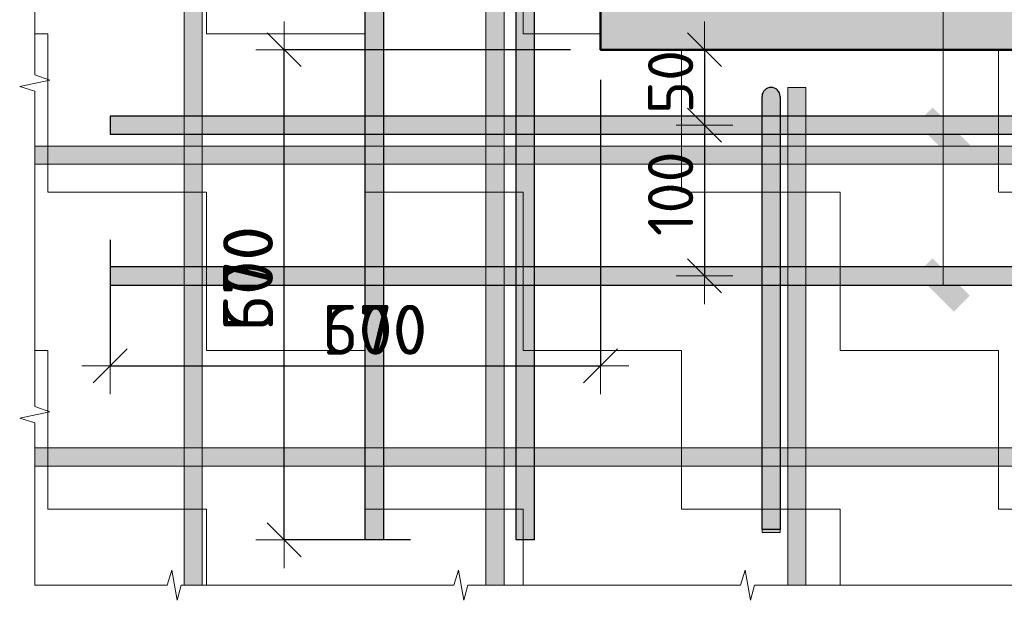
# Model space of a CAD drawing. Header units: metres. Extents: x -38 to 93, y -15 to 21.
# Tile 144 of 194: x 73.796 to 74.449, y 8.025 to 8.409. Entities that reach past the tile are written whole.
import ezdxf

# ---------------------------------------------------------------- set-up
doc = ezdxf.new("R2010")
doc.units = ezdxf.units.M
doc.header["$PDMODE"] = 65
doc.layers.add('XR$3$_3898', color=7, linetype='Continuous')
doc.layers.add('XR$5$_3898', color=7, linetype='Continuous')
doc.layers.add('XR$3$Размерная линия_ общее', color=7, linetype='Continuous', lineweight=13)
doc.layers.add('XR$5$Размерная линия_ общее', color=7, linetype='Continuous', lineweight=13)
doc.styles.add('ISOCPEUR', font='txt')
doc.dimstyles.new('DIMSTYLE_21', dxfattribs={"dimtxt": 0.03, "dimasz": 0.0375, "dimexe": 0, "dimexo": 1e-06, "dimgap": 0.015, "dimtad": 2, "dimdec": 0, "dimlfac": 1000, "dimrnd": 1, "dimzin": 12, "dimdsep": 46, "dimtxsty": 'ISOCPEUR', "dimblk1": 'ALL_ML_STRICH', "dimblk2": 'ALL_ML_STRICH', "dimsah": 1, "dimcen": 0, "dimse1": 1, "dimse2": 1, "dimclrd": 7, "dimclre": 256, "dimclrt": 7, "dimadec": 0, "dimazin": 0, "dimtfac": 1, "dimtdec": 0, "dimtix": 1, "dimtmove": 2, "dimatfit": 3, "dimfxl": 0, "dimtvp": 1.2, "dimtzin": 0, "dimlwd": 0, "dimlwe": -3, "dimarcsym": 0})
doc.dimstyles.new('DIMSTYLE_22', dxfattribs={"dimtxt": 0.03, "dimasz": 0.0375, "dimexe": 0, "dimexo": 1e-06, "dimgap": 0.015, "dimtad": 2, "dimdec": 0, "dimlfac": 1000, "dimrnd": 1, "dimzin": 12, "dimdsep": 46, "dimtxsty": 'ISOCPEUR', "dimblk1": 'ALL_ML_STRICH', "dimblk2": 'ALL_ML_STRICH', "dimsah": 1, "dimcen": 0, "dimse1": 1, "dimse2": 1, "dimclrd": 7, "dimclre": 256, "dimclrt": 7, "dimadec": 0, "dimazin": 0, "dimtfac": 1, "dimtdec": 0, "dimtix": 1, "dimtmove": 2, "dimatfit": 3, "dimfxl": 0, "dimtzin": 0, "dimlwd": 0, "dimlwe": -3, "dimarcsym": 0})
doc.dimstyles.new('DIMSTYLE_23', dxfattribs={"dimtxt": 0.03, "dimasz": 0.0375, "dimexe": 0, "dimexo": 1e-06, "dimgap": 0.015, "dimtad": 2, "dimdec": 0, "dimlfac": 1000, "dimrnd": 1, "dimzin": 12, "dimdsep": 46, "dimtxsty": 'ISOCPEUR', "dimblk1": 'ALL_ML_STRICH', "dimblk2": 'ALL_ML_STRICH', "dimsah": 1, "dimcen": 0, "dimse1": 1, "dimse2": 1, "dimclrd": 7, "dimclre": 256, "dimclrt": 7, "dimadec": 0, "dimazin": 0, "dimtfac": 1, "dimtdec": 0, "dimtix": 1, "dimtmove": 2, "dimatfit": 3, "dimfxl": 0, "dimtvp": 1.2, "dimtzin": 0, "dimlwd": 0, "dimlwe": -3, "dimarcsym": 0})
doc.dimstyles.new('DIMSTYLE_24', dxfattribs={"dimtxt": 0.03, "dimasz": 0.0375, "dimexe": 0, "dimexo": 1e-06, "dimgap": 0.015, "dimtad": 2, "dimdec": 0, "dimlfac": 1000, "dimrnd": 1, "dimzin": 12, "dimdsep": 46, "dimtxsty": 'ISOCPEUR', "dimblk1": 'ALL_ML_STRICH', "dimblk2": 'ALL_ML_STRICH', "dimsah": 1, "dimcen": 0, "dimse1": 1, "dimse2": 1, "dimclrd": 7, "dimclre": 256, "dimclrt": 7, "dimadec": 0, "dimazin": 0, "dimtfac": 1, "dimtdec": 0, "dimtix": 1, "dimtmove": 2, "dimatfit": 3, "dimfxl": 0, "dimtzin": 0, "dimlwd": 0, "dimlwe": -3, "dimarcsym": 0})
doc.dimstyles.new('DIMSTYLE_8', dxfattribs={"dimtxt": 0.033, "dimasz": 0.0375, "dimexe": 0, "dimexo": 0, "dimgap": 0.0165, "dimtad": 2, "dimdec": 0, "dimlfac": 1000, "dimrnd": 1, "dimzin": 12, "dimdsep": 46, "dimtxsty": 'ISOCPEUR', "dimblk1": 'ALL_ML_STRICH', "dimblk2": 'ALL_ML_STRICH', "dimsah": 1, "dimcen": 0, "dimclrd": 7, "dimclre": 256, "dimclrt": 7, "dimadec": 0, "dimazin": 0, "dimtfac": 1, "dimtdec": 0, "dimtix": 1, "dimtmove": 2, "dimatfit": 3, "dimfxl": 0, "dimtzin": 0, "dimlwd": 0, "dimlwe": -3, "dimarcsym": 0})
pattern_1 = [(0, (0.21, 0.21), (0.105, 0.105), [0.105, -0.105]), (90, (0.21, 0.21), (-0.105, 0.105), [0.105, -0.105])]

# ---------------------------------------------------------------- blocks, each defined once
blk = doc.blocks.new('СЛОЖНЫЙ_ОБЪЕКТ_12')
at = {"linetype": 'Continuous', "lineweight": 13, "transparency": 33554687}
blk.add_hatch(color=7, dxfattribs=at).paths.add_polyline_path([(74.11738, 8.0346), (74.11738, 8.6946), (74.10538, 8.6946), (74.10538, 8.0346)])
at = {"color": 7, "linetype": 'Continuous', "lineweight": 13, "transparency": 33554687}
blk.add_lwpolyline([(74.11738, 8.0346), (74.11738, 8.6946), (74.10538, 8.6946), (74.10538, 8.0346), (74.11738, 8.0346)], close=True, dxfattribs=at)
blk = doc.blocks.new('СЛОЖНЫЙ_ОБЪЕКТ_13')
at = {"linetype": 'Continuous', "lineweight": 13, "transparency": 33554687}
blk.add_hatch(color=7, dxfattribs=at).paths.add_polyline_path([(73.91738, 8.0346), (73.91738, 8.6946), (73.90538, 8.6946), (73.90538, 8.0346)])
at = {"color": 7, "linetype": 'Continuous', "lineweight": 13, "transparency": 33554687}
blk.add_lwpolyline([(73.91738, 8.0346), (73.91738, 8.6946), (73.90538, 8.6946), (73.90538, 8.0346), (73.91738, 8.0346)], close=True, dxfattribs=at)
blk = doc.blocks.new('ЭЛЕМЕНТ_УЗОРА_5')
at = {"color": 7, "linetype": 'Continuous', "lineweight": 13, "transparency": 33554687}
blk.add_line((73.80638, 8.0346), (73.80638, 8.0346), dxfattribs=at)
for points in [[(73.80638, 8.2546), (73.80638, 8.36218), (73.79638, 8.36526), (73.81638, 8.36944), (73.80638, 8.37296), (73.80638, 8.4746)], [(73.80638, 8.0346), (73.80638, 8.0346), (73.80638, 8.14218), (73.79638, 8.14526), (73.81638, 8.14944), (73.80638, 8.15296), (73.80638, 8.2546)], [(73.99638, 8.0346), (73.90347, 8.0346), (73.90081, 8.0246), (73.8972, 8.0446), (73.89416, 8.0346), (73.80638, 8.0346)], [(74.18638, 8.0346), (74.09347, 8.0346), (74.09081, 8.0246), (74.0872, 8.0446), (74.08416, 8.0346), (73.99638, 8.0346)], [(74.37638, 8.0346), (74.28347, 8.0346), (74.28081, 8.0246), (74.2772, 8.0446), (74.27416, 8.0346), (74.18638, 8.0346)], [(74.56638, 8.0346), (74.47347, 8.0346), (74.47081, 8.0246), (74.4672, 8.0446), (74.46416, 8.0346), (74.37638, 8.0346)]]:
    blk.add_lwpolyline(points, dxfattribs=at)
blk = doc.blocks.new('СЛОЖНЫЙ_ОБЪЕКТ_14')
at = {"linetype": 'Continuous', "lineweight": 13, "transparency": 33554687}
blk.add_hatch(color=7, dxfattribs=at).paths.add_polyline_path([(73.80638, 8.3256), (74.75638, 8.3256), (74.75638, 8.3136), (73.80638, 8.3136)], flags=16)
at = {"color": 7, "linetype": 'Continuous', "lineweight": 13, "transparency": 33554687}
blk.add_lwpolyline([(73.80638, 8.3256), (74.75638, 8.3256), (74.75638, 8.3136), (73.80638, 8.3136), (73.80638, 8.3256)], close=True, dxfattribs=at)
blk = doc.blocks.new('СЛОЖНЫЙ_ОБЪЕКТ_15')
at = {"linetype": 'Continuous', "lineweight": 13, "transparency": 33554687}
blk.add_hatch(color=7, dxfattribs=at).paths.add_polyline_path([(73.80638, 8.1256), (74.75638, 8.1256), (74.75638, 8.1136), (73.80638, 8.1136)], flags=16)
at = {"color": 7, "linetype": 'Continuous', "lineweight": 13, "transparency": 33554687}
blk.add_lwpolyline([(73.80638, 8.1256), (74.75638, 8.1256), (74.75638, 8.1136), (73.80638, 8.1136), (73.80638, 8.1256)], close=True, dxfattribs=at)
blk = doc.blocks.new('СЛОЖНЫЙ_ОБЪЕКТ_16')
at = {"linetype": 'Continuous', "lineweight": 25, "transparency": 33554687}
blk.add_hatch(color=8, dxfattribs=at).paths.add_polyline_path([(73.85638, 8.3336), (74.75638, 8.3336), (74.75638, 8.3456), (73.85638, 8.3456)])
at = {"color": 7, "linetype": 'Continuous', "lineweight": 25, "transparency": 33554687}
blk.add_line((73.85638, 8.3336), (74.75638, 8.3336), dxfattribs=at)
blk.add_lwpolyline([(74.75638, 8.3456), (73.85638, 8.3456), (73.85638, 8.3336)], dxfattribs=at)
blk = doc.blocks.new('СЛОЖНЫЙ_ОБЪЕКТ_17')
at = {"linetype": 'Continuous', "lineweight": 25, "true_color": 0x5f5f5f, "transparency": 33554687}
blk.add_hatch(color=251, dxfattribs=at).paths.add_polyline_path([(74.12538, 8.0646), (74.12538, 8.6946), (74.13738, 8.6946), (74.13738, 8.0646)], flags=16)
at = {"color": 7, "linetype": 'Continuous', "lineweight": 25, "transparency": 33554687}
blk.add_line((74.12538, 8.0646), (74.12538, 8.6946), dxfattribs=at)
blk.add_lwpolyline([(74.13738, 8.6946), (74.13738, 8.0646), (74.12538, 8.0646)], dxfattribs=at)
blk = doc.blocks.new('СЛОЖНЫЙ_ОБЪЕКТ_20')
at = {"linetype": 'Continuous', "lineweight": 13, "true_color": 0xc5c5c5, "transparency": 33554687}
for points in [[(74.2889, 8.36104), (74.28953, 8.36213), (74.29036, 8.36306), (74.29138, 8.3638), (74.29253, 8.36431), (74.29375, 8.36457), (74.29501, 8.36457), (74.29623, 8.36431), (74.29738, 8.3638), (74.29839, 8.36306), (74.29923, 8.36213), (74.29986, 8.36104), (74.30025, 8.35985), (74.30038, 8.3586), (74.30038, 8.0716), (74.28838, 8.0716), (74.28838, 8.3586), (74.28851, 8.35985)], [(74.28838, 8.0716), (74.30038, 8.0716), (74.30038, 8.0696), (74.28838, 8.0696)]]:
    blk.add_hatch(color=9, dxfattribs=at).paths.add_polyline_path(points, flags=16)
at = {"color": 7, "linetype": 'Continuous', "lineweight": 25, "transparency": 33554687}
blk.add_lwpolyline([(74.30038, 8.3586), (74.30038, 8.0716), (74.28838, 8.0716), (74.28838, 8.3586)], dxfattribs=at)
at = {"color": 7, "linetype": 'Continuous', "lineweight": 13, "transparency": 33554687}
blk.add_lwpolyline([(74.28838, 8.0716), (74.30038, 8.0716), (74.30038, 8.0696), (74.28838, 8.0696), (74.28838, 8.0716)], close=True, dxfattribs=at)
at = {"color": 7, "linetype": 'Continuous', "lineweight": 25, "transparency": 33554687}
blk.add_arc((74.29438, 8.3586), 0.006, 0, 180, dxfattribs=at)
blk = doc.blocks.new('СЛОЖНЫЙ_ОБЪЕКТ_22')
at = {"linetype": 'Continuous', "lineweight": 13, "transparency": 33554687}
blk.add_hatch(color=7, dxfattribs=at).paths.add_polyline_path([(74.31738, 8.0346), (74.31738, 8.3646), (74.30538, 8.3646), (74.30538, 8.0346)])
at = {"color": 7, "linetype": 'Continuous', "lineweight": 13, "transparency": 33554687}
blk.add_lwpolyline([(74.31738, 8.0346), (74.31738, 8.3646), (74.30538, 8.3646), (74.30538, 8.0346), (74.31738, 8.0346)], close=True, dxfattribs=at)
blk = doc.blocks.new('СЛОЖНЫЙ_ОБЪЕКТ_26')
at = {"linetype": 'Continuous', "lineweight": 25, "true_color": 0x5f5f5f, "transparency": 33554687}
blk.add_hatch(color=251, dxfattribs=at).paths.add_polyline_path([(74.02538, 8.0646), (74.02538, 8.6946), (74.03738, 8.6946), (74.03738, 8.0646)], flags=16)
at = {"color": 7, "linetype": 'Continuous', "lineweight": 25, "transparency": 33554687}
blk.add_line((74.02538, 8.0646), (74.02538, 8.6946), dxfattribs=at)
blk.add_lwpolyline([(74.03738, 8.6946), (74.03738, 8.0646), (74.02538, 8.0646)], dxfattribs=at)
blk = doc.blocks.new('СЛОЖНЫЙ_ОБЪЕКТ_27')
at = {"linetype": 'Continuous', "lineweight": 25, "transparency": 33554687}
blk.add_hatch(color=8, dxfattribs=at).paths.add_polyline_path([(73.85638, 8.2336), (74.75638, 8.2336), (74.75638, 8.2456), (73.85638, 8.2456)])
at = {"color": 7, "linetype": 'Continuous', "lineweight": 25, "transparency": 33554687}
blk.add_line((73.85638, 8.2336), (74.75638, 8.2336), dxfattribs=at)
blk.add_lwpolyline([(74.75638, 8.2456), (73.85638, 8.2456), (73.85638, 8.2336)], dxfattribs=at)
blk = doc.blocks.new('ALL_ML_STRICH')
at = {"color": 0, "linetype": 'ByBlock', "lineweight": -2}
for p, q in [((0, -0.5), (0, 0.5)), ((-0.3, -0.3), (0.3, 0.3)), ((-1, 0), (0.5, 0))]:
    blk.add_line(p, q, dxfattribs=at)
blk = doc.blocks.new('*D137')
at = {"layer": 'DEFPOINTS', "color": 7, "linetype": 'Continuous', "lineweight": 13, "transparency": 33554687}
for p in [(74.22364, 8.3896), (74.25028, 8.3896), (74.22137, 8.3396)]:
    blk.add_point(p, dxfattribs=at)
at = {"layer": 'XR$3$Размерная линия_ общее', "color": 7, "linetype": 'Continuous', "lineweight": -2, "transparency": 33554687}
blk.add_line((74.25028, 8.3896), (74.25028, 8.3396), dxfattribs=at)
at = {"layer": 'XR$3$Размерная линия_ общее', "color": 7, "linetype": 'Continuous', "lineweight": 13, "transparency": 33554687, "xscale": 0.0375, "yscale": 0.0375, "zscale": 0.0375}
for p, rotation in [((74.25028, 8.3896), 90), ((74.25028, 8.3396), 270)]:
    blk.add_blockref('ALL_ML_STRICH', p, dxfattribs=dict(at, rotation=rotation))
at = {"layer": 'XR$3$Размерная линия_ общее', "color": 7, "linetype": 'Continuous', "lineweight": 13, "transparency": 33554687, "insert": (74.22778, 8.36822), "char_height": 0.03, "width": 0.06, "attachment_point": 5, "rotation": 90, "style": 'ISOCPEUR'}
blk.add_mtext('\\A1;{50}', dxfattribs=at)
blk = doc.blocks.new('*D138')
at = {"layer": 'DEFPOINTS', "color": 7, "linetype": 'Continuous', "lineweight": 13, "transparency": 33554687}
for p in [(74.22137, 8.3396), (74.25028, 8.3396), (74.22364, 8.2396)]:
    blk.add_point(p, dxfattribs=at)
at = {"layer": 'XR$3$Размерная линия_ общее', "color": 7, "linetype": 'Continuous', "lineweight": -2, "transparency": 33554687}
blk.add_line((74.25028, 8.3396), (74.25028, 8.2396), dxfattribs=at)
at = {"layer": 'XR$3$Размерная линия_ общее', "color": 7, "linetype": 'Continuous', "lineweight": 13, "transparency": 33554687, "xscale": 0.0375, "yscale": 0.0375, "zscale": 0.0375}
for p, rotation in [((74.25028, 8.3396), 90), ((74.25028, 8.2396), 270)]:
    blk.add_blockref('ALL_ML_STRICH', p, dxfattribs=dict(at, rotation=rotation))
at = {"layer": 'XR$3$Размерная линия_ общее', "color": 7, "linetype": 'Continuous', "lineweight": 13, "transparency": 33554687, "insert": (74.22778, 8.2941), "char_height": 0.03, "width": 0.09, "attachment_point": 5, "rotation": 90, "style": 'ISOCPEUR'}
blk.add_mtext('\\A1;{100}', dxfattribs=at)
blk = doc.blocks.new('*D192')
at = {"layer": 'DEFPOINTS', "color": 7, "linetype": 'Continuous', "lineweight": 13, "transparency": 33554687}
for p in [(74.18138, 8.3896), (73.97172, 8.0646), (74.07538, 8.0646)]:
    blk.add_point(p, dxfattribs=at)
at = {"layer": 'XR$3$Размерная линия_ общее', "color": 253, "linetype": 'Continuous', "lineweight": -2, "true_color": 0xa0a0a0, "transparency": 33554687}
for p, q in [((74.16138, 8.3896), (73.97172, 8.3896)), ((74.05538, 8.0646), (73.97172, 8.0646))]:
    blk.add_line(p, q, dxfattribs=at)
at = {"layer": 'XR$3$Размерная линия_ общее', "color": 7, "linetype": 'Continuous', "lineweight": -2, "transparency": 33554687}
blk.add_line((73.97172, 8.0646), (73.97172, 8.3896), dxfattribs=at)
at = {"layer": 'XR$3$Размерная линия_ общее', "color": 7, "linetype": 'Continuous', "lineweight": 13, "transparency": 33554687, "xscale": 0.0375, "yscale": 0.0375, "zscale": 0.0375}
for p, rotation in [((73.97172, 8.3896), 90), ((73.97172, 8.0646), 270)]:
    blk.add_blockref('ALL_ML_STRICH', p, dxfattribs=dict(at, rotation=rotation))
at = {"layer": 'XR$3$Размерная линия_ общее', "color": 7, "linetype": 'Continuous', "lineweight": 13, "transparency": 33554687, "insert": (73.93122, 8.2031), "char_height": 0.033, "width": 0.00165, "attachment_point": 1, "rotation": 90, "line_spacing_factor": 0.60241, "style": 'ISOCPEUR'}
blk.add_mtext('670', dxfattribs=at)
blk = doc.blocks.new('*D193')
at = {"layer": 'DEFPOINTS', "color": 7, "linetype": 'Continuous', "lineweight": 13, "transparency": 33554687}
for p in [(74.18138, 8.3896), (73.85638, 8.2836), (73.85638, 8.17994)]:
    blk.add_point(p, dxfattribs=at)
at = {"layer": 'XR$3$Размерная линия_ общее', "color": 253, "linetype": 'Continuous', "lineweight": -2, "true_color": 0xa0a0a0, "transparency": 33554687}
for p, q in [((74.18138, 8.3696), (74.18138, 8.17994)), ((73.85638, 8.2636), (73.85638, 8.17994))]:
    blk.add_line(p, q, dxfattribs=at)
at = {"layer": 'XR$3$Размерная линия_ общее', "color": 7, "linetype": 'Continuous', "lineweight": -2, "transparency": 33554687}
blk.add_line((73.85638, 8.17994), (74.18138, 8.17994), dxfattribs=at)
at = {"layer": 'XR$3$Размерная линия_ общее', "color": 7, "linetype": 'Continuous', "lineweight": 13, "transparency": 33554687, "xscale": 0.0375, "yscale": 0.0375, "zscale": 0.0375, "rotation": 180}
blk.add_blockref('ALL_ML_STRICH', (73.85638, 8.17994), dxfattribs=at)
at = {"layer": 'XR$3$Размерная линия_ общее', "color": 7, "linetype": 'Continuous', "lineweight": 13, "transparency": 33554687, "xscale": 0.0375, "yscale": 0.0375, "zscale": 0.0375}
blk.add_blockref('ALL_ML_STRICH', (74.18138, 8.17994), dxfattribs=at)
at = {"layer": 'XR$3$Размерная линия_ общее', "color": 7, "linetype": 'Continuous', "lineweight": 13, "transparency": 33554687, "insert": (73.99688, 8.22044), "char_height": 0.033, "width": 0.00165, "attachment_point": 1, "line_spacing_factor": 0.60241, "style": 'ISOCPEUR'}
blk.add_mtext('670', dxfattribs=at)
blk = doc.blocks.new('СЛОЖНЫЙ_ОБЪЕКТ_43')
at = {"linetype": 'Continuous', "lineweight": 13, "transparency": 33554687}
blk.add_hatch(color=7, dxfattribs=at).paths.add_polyline_path([(74.11738, 8.0346), (74.11738, 8.6946), (74.10538, 8.6946), (74.10538, 8.0346)])
at = {"color": 7, "linetype": 'Continuous', "lineweight": 13, "transparency": 33554687}
blk.add_lwpolyline([(74.11738, 8.0346), (74.11738, 8.6946), (74.10538, 8.6946), (74.10538, 8.0346), (74.11738, 8.0346)], close=True, dxfattribs=at)
blk = doc.blocks.new('СЛОЖНЫЙ_ОБЪЕКТ_44')
at = {"linetype": 'Continuous', "lineweight": 13, "transparency": 33554687}
blk.add_hatch(color=7, dxfattribs=at).paths.add_polyline_path([(73.91738, 8.0346), (73.91738, 8.6946), (73.90538, 8.6946), (73.90538, 8.0346)])
at = {"color": 7, "linetype": 'Continuous', "lineweight": 13, "transparency": 33554687}
blk.add_lwpolyline([(73.91738, 8.0346), (73.91738, 8.6946), (73.90538, 8.6946), (73.90538, 8.0346), (73.91738, 8.0346)], close=True, dxfattribs=at)
blk = doc.blocks.new('ЭЛЕМЕНТ_УЗОРА_19')
at = {"color": 7, "linetype": 'Continuous', "lineweight": 13, "transparency": 33554687}
blk.add_line((73.80638, 8.0346), (73.80638, 8.0346), dxfattribs=at)
for points in [[(73.80638, 8.2546), (73.80638, 8.36218), (73.79638, 8.36526), (73.81638, 8.36944), (73.80638, 8.37296), (73.80638, 8.4746)], [(73.80638, 8.0346), (73.80638, 8.0346), (73.80638, 8.14218), (73.79638, 8.14526), (73.81638, 8.14944), (73.80638, 8.15296), (73.80638, 8.2546)], [(73.99638, 8.0346), (73.90347, 8.0346), (73.90081, 8.0246), (73.8972, 8.0446), (73.89416, 8.0346), (73.80638, 8.0346)], [(74.18638, 8.0346), (74.09347, 8.0346), (74.09081, 8.0246), (74.0872, 8.0446), (74.08416, 8.0346), (73.99638, 8.0346)], [(74.37638, 8.0346), (74.28347, 8.0346), (74.28081, 8.0246), (74.2772, 8.0446), (74.27416, 8.0346), (74.18638, 8.0346)], [(74.56638, 8.0346), (74.47347, 8.0346), (74.47081, 8.0246), (74.4672, 8.0446), (74.46416, 8.0346), (74.37638, 8.0346)]]:
    blk.add_lwpolyline(points, dxfattribs=at)
blk = doc.blocks.new('СЛОЖНЫЙ_ОБЪЕКТ_45')
at = {"linetype": 'Continuous', "lineweight": 13, "transparency": 33554687}
blk.add_hatch(color=7, dxfattribs=at).paths.add_polyline_path([(73.80638, 8.3256), (74.75638, 8.3256), (74.75638, 8.3136), (73.80638, 8.3136)], flags=16)
at = {"color": 7, "linetype": 'Continuous', "lineweight": 13, "transparency": 33554687}
blk.add_lwpolyline([(73.80638, 8.3256), (74.75638, 8.3256), (74.75638, 8.3136), (73.80638, 8.3136), (73.80638, 8.3256)], close=True, dxfattribs=at)
blk = doc.blocks.new('СЛОЖНЫЙ_ОБЪЕКТ_46')
at = {"linetype": 'Continuous', "lineweight": 13, "transparency": 33554687}
blk.add_hatch(color=7, dxfattribs=at).paths.add_polyline_path([(73.80638, 8.1256), (74.75638, 8.1256), (74.75638, 8.1136), (73.80638, 8.1136)], flags=16)
at = {"color": 7, "linetype": 'Continuous', "lineweight": 13, "transparency": 33554687}
blk.add_lwpolyline([(73.80638, 8.1256), (74.75638, 8.1256), (74.75638, 8.1136), (73.80638, 8.1136), (73.80638, 8.1256)], close=True, dxfattribs=at)
blk = doc.blocks.new('СЛОЖНЫЙ_ОБЪЕКТ_47')
at = {"linetype": 'Continuous', "lineweight": 25, "transparency": 33554687}
blk.add_hatch(color=8, dxfattribs=at).paths.add_polyline_path([(73.85638, 8.3336), (74.75638, 8.3336), (74.75638, 8.3456), (73.85638, 8.3456)])
at = {"color": 7, "linetype": 'Continuous', "lineweight": 25, "transparency": 33554687}
blk.add_line((73.85638, 8.3336), (74.75638, 8.3336), dxfattribs=at)
blk.add_lwpolyline([(74.75638, 8.3456), (73.85638, 8.3456), (73.85638, 8.3336)], dxfattribs=at)
blk = doc.blocks.new('СЛОЖНЫЙ_ОБЪЕКТ_48')
at = {"linetype": 'Continuous', "lineweight": 25, "true_color": 0x5f5f5f, "transparency": 33554687}
blk.add_hatch(color=251, dxfattribs=at).paths.add_polyline_path([(74.12538, 8.0646), (74.12538, 8.6946), (74.13738, 8.6946), (74.13738, 8.0646)], flags=16)
at = {"color": 7, "linetype": 'Continuous', "lineweight": 25, "transparency": 33554687}
blk.add_line((74.12538, 8.0646), (74.12538, 8.6946), dxfattribs=at)
blk.add_lwpolyline([(74.13738, 8.6946), (74.13738, 8.0646), (74.12538, 8.0646)], dxfattribs=at)
blk = doc.blocks.new('СЛОЖНЫЙ_ОБЪЕКТ_51')
at = {"linetype": 'Continuous', "lineweight": 13, "true_color": 0xc5c5c5, "transparency": 33554687}
for points in [[(74.2889, 8.36104), (74.28953, 8.36213), (74.29036, 8.36306), (74.29138, 8.3638), (74.29253, 8.36431), (74.29375, 8.36457), (74.29501, 8.36457), (74.29623, 8.36431), (74.29738, 8.3638), (74.29839, 8.36306), (74.29923, 8.36213), (74.29986, 8.36104), (74.30025, 8.35985), (74.30038, 8.3586), (74.30038, 8.0716), (74.28838, 8.0716), (74.28838, 8.3586), (74.28851, 8.35985)], [(74.28838, 8.0716), (74.30038, 8.0716), (74.30038, 8.0696), (74.28838, 8.0696)]]:
    blk.add_hatch(color=9, dxfattribs=at).paths.add_polyline_path(points, flags=16)
at = {"color": 7, "linetype": 'Continuous', "lineweight": 25, "transparency": 33554687}
blk.add_lwpolyline([(74.30038, 8.3586), (74.30038, 8.0716), (74.28838, 8.0716), (74.28838, 8.3586)], dxfattribs=at)
at = {"color": 7, "linetype": 'Continuous', "lineweight": 13, "transparency": 33554687}
blk.add_lwpolyline([(74.28838, 8.0716), (74.30038, 8.0716), (74.30038, 8.0696), (74.28838, 8.0696), (74.28838, 8.0716)], close=True, dxfattribs=at)
at = {"color": 7, "linetype": 'Continuous', "lineweight": 25, "transparency": 33554687}
blk.add_arc((74.29438, 8.3586), 0.006, 0, 180, dxfattribs=at)
blk = doc.blocks.new('СЛОЖНЫЙ_ОБЪЕКТ_53')
at = {"linetype": 'Continuous', "lineweight": 13, "transparency": 33554687}
blk.add_hatch(color=7, dxfattribs=at).paths.add_polyline_path([(74.31738, 8.0346), (74.31738, 8.3646), (74.30538, 8.3646), (74.30538, 8.0346)])
at = {"color": 7, "linetype": 'Continuous', "lineweight": 13, "transparency": 33554687}
blk.add_lwpolyline([(74.31738, 8.0346), (74.31738, 8.3646), (74.30538, 8.3646), (74.30538, 8.0346), (74.31738, 8.0346)], close=True, dxfattribs=at)
blk = doc.blocks.new('СЛОЖНЫЙ_ОБЪЕКТ_57')
at = {"linetype": 'Continuous', "lineweight": 25, "true_color": 0x5f5f5f, "transparency": 33554687}
blk.add_hatch(color=251, dxfattribs=at).paths.add_polyline_path([(74.02538, 8.0646), (74.02538, 8.6946), (74.03738, 8.6946), (74.03738, 8.0646)], flags=16)
at = {"color": 7, "linetype": 'Continuous', "lineweight": 25, "transparency": 33554687}
blk.add_line((74.02538, 8.0646), (74.02538, 8.6946), dxfattribs=at)
blk.add_lwpolyline([(74.03738, 8.6946), (74.03738, 8.0646), (74.02538, 8.0646)], dxfattribs=at)
blk = doc.blocks.new('СЛОЖНЫЙ_ОБЪЕКТ_58')
at = {"linetype": 'Continuous', "lineweight": 25, "transparency": 33554687}
blk.add_hatch(color=8, dxfattribs=at).paths.add_polyline_path([(73.85638, 8.2336), (74.75638, 8.2336), (74.75638, 8.2456), (73.85638, 8.2456)])
at = {"color": 7, "linetype": 'Continuous', "lineweight": 25, "transparency": 33554687}
blk.add_line((73.85638, 8.2336), (74.75638, 8.2336), dxfattribs=at)
blk.add_lwpolyline([(74.75638, 8.2456), (73.85638, 8.2456), (73.85638, 8.2336)], dxfattribs=at)
blk = doc.blocks.new('*D490')
at = {"layer": 'DEFPOINTS', "color": 7, "linetype": 'Continuous', "lineweight": 13, "transparency": 33554687}
for p in [(74.22364, 8.3896), (74.25028, 8.3896), (74.22137, 8.3396)]:
    blk.add_point(p, dxfattribs=at)
at = {"layer": 'XR$5$Размерная линия_ общее', "color": 7, "linetype": 'Continuous', "lineweight": -2, "transparency": 33554687}
blk.add_line((74.25028, 8.3896), (74.25028, 8.3396), dxfattribs=at)
at = {"layer": 'XR$5$Размерная линия_ общее', "color": 7, "linetype": 'Continuous', "lineweight": 13, "transparency": 33554687, "xscale": 0.0375, "yscale": 0.0375, "zscale": 0.0375}
for p, rotation in [((74.25028, 8.3896), 90), ((74.25028, 8.3396), 270)]:
    blk.add_blockref('ALL_ML_STRICH', p, dxfattribs=dict(at, rotation=rotation))
at = {"layer": 'XR$5$Размерная линия_ общее', "color": 7, "linetype": 'Continuous', "lineweight": 13, "transparency": 33554687, "insert": (74.22778, 8.36822), "char_height": 0.03, "width": 0.06, "attachment_point": 5, "rotation": 90, "style": 'ISOCPEUR'}
blk.add_mtext('\\A1;{50}', dxfattribs=at)
blk = doc.blocks.new('*D491')
at = {"layer": 'DEFPOINTS', "color": 7, "linetype": 'Continuous', "lineweight": 13, "transparency": 33554687}
for p in [(74.22137, 8.3396), (74.25028, 8.3396), (74.22364, 8.2396)]:
    blk.add_point(p, dxfattribs=at)
at = {"layer": 'XR$5$Размерная линия_ общее', "color": 7, "linetype": 'Continuous', "lineweight": -2, "transparency": 33554687}
blk.add_line((74.25028, 8.3396), (74.25028, 8.2396), dxfattribs=at)
at = {"layer": 'XR$5$Размерная линия_ общее', "color": 7, "linetype": 'Continuous', "lineweight": 13, "transparency": 33554687, "xscale": 0.0375, "yscale": 0.0375, "zscale": 0.0375}
for p, rotation in [((74.25028, 8.3396), 90), ((74.25028, 8.2396), 270)]:
    blk.add_blockref('ALL_ML_STRICH', p, dxfattribs=dict(at, rotation=rotation))
at = {"layer": 'XR$5$Размерная линия_ общее', "color": 7, "linetype": 'Continuous', "lineweight": 13, "transparency": 33554687, "insert": (74.22778, 8.2941), "char_height": 0.03, "width": 0.09, "attachment_point": 5, "rotation": 90, "style": 'ISOCPEUR'}
blk.add_mtext('\\A1;{100}', dxfattribs=at)
blk = doc.blocks.new('*D498')
at = {"layer": 'DEFPOINTS', "color": 7, "linetype": 'Continuous', "lineweight": 13, "transparency": 33554687}
for p in [(74.18138, 8.3896), (73.85638, 8.2836), (73.85638, 8.17994)]:
    blk.add_point(p, dxfattribs=at)
at = {"layer": 'XR$5$Размерная линия_ общее', "color": 253, "linetype": 'Continuous', "lineweight": -2, "true_color": 0xa0a0a0, "transparency": 33554687}
for p, q in [((74.18138, 8.3696), (74.18138, 8.17994)), ((73.85638, 8.2636), (73.85638, 8.17994))]:
    blk.add_line(p, q, dxfattribs=at)
at = {"layer": 'XR$5$Размерная линия_ общее', "color": 7, "linetype": 'Continuous', "lineweight": -2, "transparency": 33554687}
blk.add_line((73.85638, 8.17994), (74.18138, 8.17994), dxfattribs=at)
at = {"layer": 'XR$5$Размерная линия_ общее', "color": 7, "linetype": 'Continuous', "lineweight": 13, "transparency": 33554687, "xscale": 0.0375, "yscale": 0.0375, "zscale": 0.0375, "rotation": 180}
blk.add_blockref('ALL_ML_STRICH', (73.85638, 8.17994), dxfattribs=at)
at = {"layer": 'XR$5$Размерная линия_ общее', "color": 7, "linetype": 'Continuous', "lineweight": 13, "transparency": 33554687, "xscale": 0.0375, "yscale": 0.0375, "zscale": 0.0375}
blk.add_blockref('ALL_ML_STRICH', (74.18138, 8.17994), dxfattribs=at)
at = {"layer": 'XR$5$Размерная линия_ общее', "color": 7, "linetype": 'Continuous', "lineweight": 13, "transparency": 33554687, "insert": (73.99688, 8.22044), "char_height": 0.033, "width": 0.00165, "attachment_point": 1, "line_spacing_factor": 0.60241, "style": 'ISOCPEUR'}
blk.add_mtext('500', dxfattribs=at)
blk = doc.blocks.new('*D499')
at = {"layer": 'DEFPOINTS', "color": 7, "linetype": 'Continuous', "lineweight": 13, "transparency": 33554687}
for p in [(74.18138, 8.3896), (73.97172, 8.0646), (74.07538, 8.0646)]:
    blk.add_point(p, dxfattribs=at)
at = {"layer": 'XR$5$Размерная линия_ общее', "color": 253, "linetype": 'Continuous', "lineweight": -2, "true_color": 0xa0a0a0, "transparency": 33554687}
for p, q in [((74.16138, 8.3896), (73.97172, 8.3896)), ((74.05538, 8.0646), (73.97172, 8.0646))]:
    blk.add_line(p, q, dxfattribs=at)
at = {"layer": 'XR$5$Размерная линия_ общее', "color": 7, "linetype": 'Continuous', "lineweight": -2, "transparency": 33554687}
blk.add_line((73.97172, 8.0646), (73.97172, 8.3896), dxfattribs=at)
at = {"layer": 'XR$5$Размерная линия_ общее', "color": 7, "linetype": 'Continuous', "lineweight": 13, "transparency": 33554687, "xscale": 0.0375, "yscale": 0.0375, "zscale": 0.0375}
for p, rotation in [((73.97172, 8.3896), 90), ((73.97172, 8.0646), 270)]:
    blk.add_blockref('ALL_ML_STRICH', p, dxfattribs=dict(at, rotation=rotation))
at = {"layer": 'XR$5$Размерная линия_ общее', "color": 7, "linetype": 'Continuous', "lineweight": 13, "transparency": 33554687, "insert": (73.93122, 8.2031), "char_height": 0.033, "width": 0.00165, "attachment_point": 1, "rotation": 90, "line_spacing_factor": 0.60241, "style": 'ISOCPEUR'}
blk.add_mtext('500', dxfattribs=at)

msp = doc.modelspace()

# ---------------------------------------------------------------- hatches: boundary and pattern name
at = {"linetype": 'Continuous', "lineweight": 13, "transparency": 33554687}
h = msp.add_hatch(dxfattribs=at)
h.set_pattern_fill('____', scale=0.105, style=0, pattern_type=2)
h.set_pattern_definition(pattern_1)
h.paths.add_polyline_path([(73.80638, 8.6946), (73.80638, 8.0346), (74.75638, 8.0346), (74.75638, 8.3896), (74.18138, 8.3896), (74.18138, 8.6946)], flags=0)
h = msp.add_hatch(dxfattribs=at)
h.set_pattern_fill('____', scale=0.105, style=0, pattern_type=2)
h.set_pattern_definition(pattern_1)
h.paths.add_polyline_path([(73.80638, 8.6946), (73.80638, 8.0346), (74.75638, 8.0346), (74.75638, 8.3896), (74.18138, 8.3896), (74.18138, 8.6946)], flags=0)
at = {"linetype": 'Continuous', "lineweight": 13, "true_color": 0x696969, "transparency": 33554687}
msp.add_hatch(color=251, dxfattribs=at).paths.add_polyline_path([(74.75638, 8.4106), (74.25957, 8.46779), (74.18138, 8.6946), (74.18138, 8.3896), (74.75638, 8.3896)])
msp.add_hatch(color=251, dxfattribs=at).paths.add_polyline_path([(74.75638, 8.4106), (74.25957, 8.46779), (74.18138, 8.6946), (74.18138, 8.3896), (74.75638, 8.3896)])
at = {"linetype": 'Continuous', "lineweight": 25, "true_color": 0x000000, "transparency": 33554687}
for points in [[(74.40138, 8.35128), (74.39077, 8.34067), (74.41552, 8.31592), (74.42612, 8.32653)], [(74.40138, 8.35128), (74.39077, 8.34067), (74.41552, 8.31592), (74.42612, 8.32653)], [(74.40138, 8.25128), (74.39077, 8.24067), (74.41552, 8.21592), (74.42612, 8.22653)], [(74.40138, 8.25128), (74.39077, 8.24067), (74.41552, 8.21592), (74.42612, 8.22653)]]:
    msp.add_hatch(color=18, dxfattribs=at).paths.add_polyline_path(points)

# ---------------------------------------------------------------- linework, layer by layer
at = {"color": 7, "linetype": 'Continuous', "lineweight": 13, "transparency": 33554687}
msp.add_line((74.40845, 8.2336), (74.40845, 8.60357), dxfattribs=at)
msp.add_line((74.40845, 8.2336), (74.40845, 8.60357), dxfattribs=at)
at = {"layer": 'XR$3$_3898', "color": 7, "linetype": 'Continuous', "lineweight": 50, "transparency": 33554687}
msp.add_lwpolyline([(74.75638, 8.3896), (74.18138, 8.3896), (74.18138, 8.6946)], dxfattribs=at)
at = {"layer": 'XR$5$_3898', "color": 7, "linetype": 'Continuous', "lineweight": 50, "transparency": 33554687}
msp.add_lwpolyline([(74.75638, 8.3896), (74.18138, 8.3896), (74.18138, 8.6946)], dxfattribs=at)

# ---------------------------------------------------------------- block references
at = {"color": 7, "linetype": 'Continuous', "lineweight": 13, "transparency": 33554687}
for name in ['ЭЛЕМЕНТ_УЗОРА_5', 'ЭЛЕМЕНТ_УЗОРА_19', 'СЛОЖНЫЙ_ОБЪЕКТ_13', 'СЛОЖНЫЙ_ОБЪЕКТ_44', 'СЛОЖНЫЙ_ОБЪЕКТ_12', 'СЛОЖНЫЙ_ОБЪЕКТ_43', 'СЛОЖНЫЙ_ОБЪЕКТ_20', 'СЛОЖНЫЙ_ОБЪЕКТ_51', 'СЛОЖНЫЙ_ОБЪЕКТ_22', 'СЛОЖНЫЙ_ОБЪЕКТ_53', 'СЛОЖНЫЙ_ОБЪЕКТ_14', 'СЛОЖНЫЙ_ОБЪЕКТ_45', 'СЛОЖНЫЙ_ОБЪЕКТ_15', 'СЛОЖНЫЙ_ОБЪЕКТ_46']:
    msp.add_blockref(name, (0, 0), dxfattribs=at)
at = {"color": 7, "linetype": 'Continuous', "lineweight": 25, "transparency": 33554687}
for name in ['СЛОЖНЫЙ_ОБЪЕКТ_26', 'СЛОЖНЫЙ_ОБЪЕКТ_57', 'СЛОЖНЫЙ_ОБЪЕКТ_17', 'СЛОЖНЫЙ_ОБЪЕКТ_48', 'СЛОЖНЫЙ_ОБЪЕКТ_16', 'СЛОЖНЫЙ_ОБЪЕКТ_47', 'СЛОЖНЫЙ_ОБЪЕКТ_27', 'СЛОЖНЫЙ_ОБЪЕКТ_58']:
    msp.add_blockref(name, (0, 0), dxfattribs=at)

# ---------------------------------------------------------------- dimensions: what is measured, and where the dimension line sits
at = {"layer": 'XR$3$Размерная линия_ общее', "color": 7, "linetype": 'Continuous', "lineweight": 13, "transparency": 33554687}
dim = msp.add_linear_dim(base=(73.97172, 8.3896), p1=(74.05538, 8.0646), p2=(74.16138, 8.3896), angle=90, text='670', dimstyle='DIMSTYLE_8', override={"dimpost": '<>', "dimclrd": 7, "dimclre": 253, "dimclrt": 7, "dimlwd": 0, "dimlwe": 65533}, dxfattribs=at)
dim.commit()
dim.dimension.update_dxf_attribs({"geometry": '*D192', "text_midpoint": (73.95522, 8.2271), "dimtype": 160})
for base, p1, p2, dimstyle, picture, middle in [((74.25028, 8.3396), (74.22364, 8.3896), (74.22137, 8.3396), 'DIMSTYLE_21', '*D137', (74.22778, 8.36822)), ((74.25028, 8.2396), (74.22137, 8.3396), (74.22364, 8.2396), 'DIMSTYLE_22', '*D138', (74.22778, 8.2941))]:
    dim = msp.add_linear_dim(base=base, p1=p1, p2=p2, angle=270, dimstyle=dimstyle, override={"dimpost": '<>', "dimclrd": 7, "dimclre": 253, "dimclrt": 7, "dimlwd": 0, "dimlwe": 65533}, dxfattribs=at)
    dim.commit()
    dim.dimension.update_dxf_attribs({"geometry": picture, "text_midpoint": middle, "dimtype": 160})
dim = msp.add_linear_dim(base=(74.18138, 8.17994), p1=(73.85638, 8.2636), p2=(74.18138, 8.3696), text='670', dimstyle='DIMSTYLE_8', override={"dimpost": '<>', "dimclrd": 7, "dimclre": 253, "dimclrt": 7, "dimlwd": 0, "dimlwe": 65533}, dxfattribs=at)
dim.commit()
dim.dimension.update_dxf_attribs({"geometry": '*D193', "text_midpoint": (74.01888, 8.19644), "dimtype": 160})
at = {"layer": 'XR$5$Размерная линия_ общее', "color": 7, "linetype": 'Continuous', "lineweight": 13, "transparency": 33554687}
dim = msp.add_linear_dim(base=(73.97172, 8.3896), p1=(74.05538, 8.0646), p2=(74.16138, 8.3896), angle=90, text='500', dimstyle='DIMSTYLE_8', override={"dimpost": '<>', "dimclrd": 7, "dimclre": 253, "dimclrt": 7, "dimlwd": 0, "dimlwe": 65533}, dxfattribs=at)
dim.commit()
dim.dimension.update_dxf_attribs({"geometry": '*D499', "text_midpoint": (73.95522, 8.2271), "dimtype": 160})
for base, p1, p2, dimstyle, picture, middle in [((74.25028, 8.3396), (74.22364, 8.3896), (74.22137, 8.3396), 'DIMSTYLE_23', '*D490', (74.22778, 8.36822)), ((74.25028, 8.2396), (74.22137, 8.3396), (74.22364, 8.2396), 'DIMSTYLE_24', '*D491', (74.22778, 8.2941))]:
    dim = msp.add_linear_dim(base=base, p1=p1, p2=p2, angle=270, dimstyle=dimstyle, override={"dimpost": '<>', "dimclrd": 7, "dimclre": 253, "dimclrt": 7, "dimlwd": 0, "dimlwe": 65533}, dxfattribs=at)
    dim.commit()
    dim.dimension.update_dxf_attribs({"geometry": picture, "text_midpoint": middle, "dimtype": 160})
dim = msp.add_linear_dim(base=(74.18138, 8.17994), p1=(73.85638, 8.2636), p2=(74.18138, 8.3696), text='500', dimstyle='DIMSTYLE_8', override={"dimpost": '<>', "dimclrd": 7, "dimclre": 253, "dimclrt": 7, "dimlwd": 0, "dimlwe": 65533}, dxfattribs=at)
dim.commit()
dim.dimension.update_dxf_attribs({"geometry": '*D498', "text_midpoint": (74.01888, 8.19644), "dimtype": 160})

doc.saveas('drawing.dxf')
